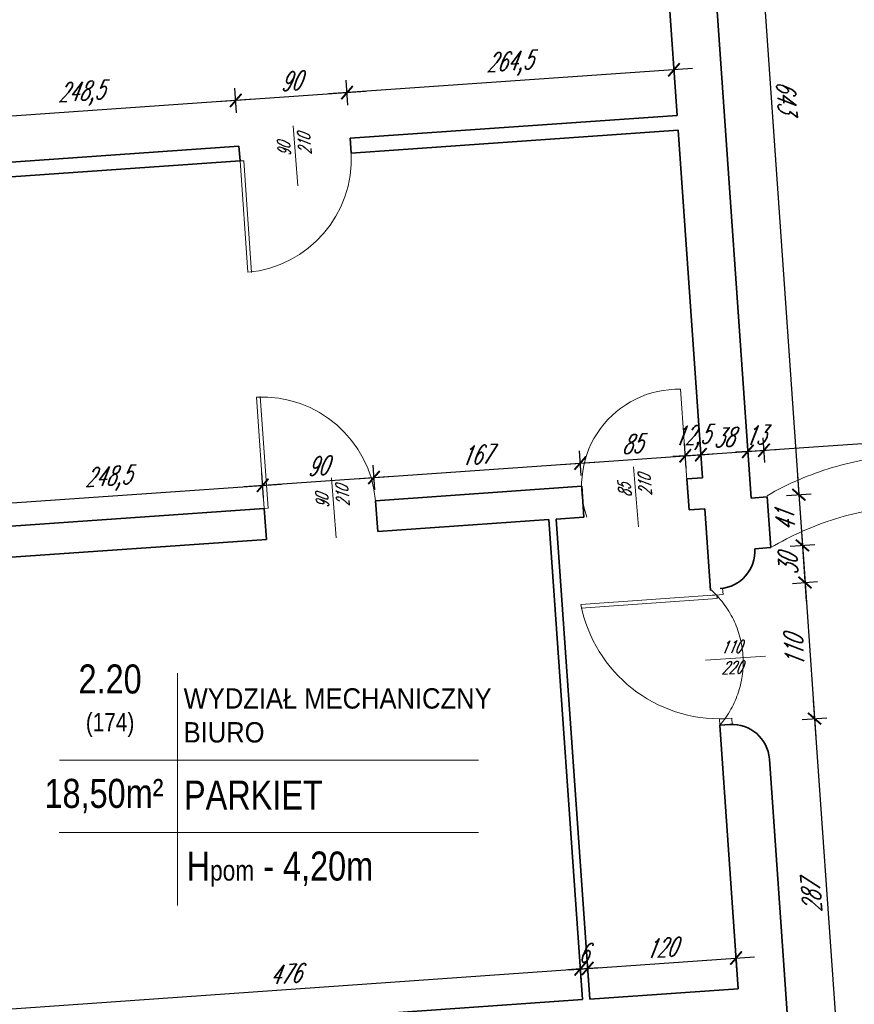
# Model space of a CAD drawing. Header units: millimetres. Extents: x 402 to 79005, y -7782 to 89952.
# Tile 97 of 256: x 22048 to 22721, y 23852 to 24646. Entities that reach past the tile are written whole.
import ezdxf

# ---------------------------------------------------------------- set-up
doc = ezdxf.new("R2010")
doc.units = ezdxf.units.MM
doc.header["$LTSCALE"] = 10
doc.linetypes.add('DASHED', pattern=[19.05, 12.7, -6.35])
doc.layers.get('0').update_dxf_attribs({"lineweight": 0})
doc.layers.get('Defpoints').update_dxf_attribs({"color": 253})
for name, color, linetype, lineweight in [('01 parter - ściany', 253, 'Continuous', 35), ('03_drzwi', 253, 'Continuous', 15), ('04-2_nad', 253, 'DASHED', 5), ('05-01_wymiary', 253, 'Continuous', 5), ('05-03_opis', 253, 'Continuous', 5)]:
    doc.layers.add(name, color=color, linetype=linetype, lineweight=lineweight)
doc.styles.add('ariel', font='ARIAL.TTF', dxfattribs={"width": 0.8})
doc.styles.add('ariel_wym', font='simplex.shx', dxfattribs={"width": 0.65, "oblique": 25})
doc.dimstyles.new('ariel 50', dxfattribs={"dimtxt": 15, "dimasz": 10, "dimexe": 10, "dimexo": 0, "dimgap": 5, "dimtad": 1, "dimdec": 1, "dimrnd": 0.5, "dimtxsty": 'ariel_wym', "dimblk": 'ARCHTICK', "dimcen": 2.5, "dimdle": 15, "dimazin": 0, "dimtfac": 1, "dimtdec": 1, "dimtix": 1, "dimtmove": 0, "dimatfit": 3, "dimldrblk": 'DOT', "dimfxl": 0, "dimarcsym": 0})
doc.dimstyles.new('ariel 50 wnętrze', dxfattribs={"dimtxt": 15, "dimasz": 10, "dimexe": 10, "dimexo": 0, "dimgap": 5, "dimtad": 1, "dimdec": 1, "dimrnd": 0.5, "dimtxsty": 'ariel_wym', "dimblk": 'ARCHTICK', "dimcen": 2.5, "dimdle": 15, "dimazin": 0, "dimtfac": 1, "dimtdec": 1, "dimtix": 1, "dimtmove": 0, "dimatfit": 3, "dimldrblk": 'DOT', "dimfxl": 0, "dimarcsym": 0})

# ---------------------------------------------------------------- blocks, each defined once
blk = doc.blocks.new('_ArchTick')
at = {"color": 0, "linetype": 'ByBlock', "const_width": 0.15}
blk.add_lwpolyline([(-0.5, -0.5), (0.5, 0.5)], dxfattribs=at)
blk = doc.blocks.new('*D1920')
at = {"layer": '05-01_wymiary', "color": 0, "lineweight": -2}
for p, q in [((21840.36, 21107.27), (21530.5, 25538.51)), ((21571.44, 25526.34), (21521.57, 25522.85)), ((21879.21, 21125.03), (21829.34, 21121.54))]:
    blk.add_line(p, q, dxfattribs=at)
at = {"layer": 'Defpoints', "color": 0}
for p in [(21854.5, 25546.13), (21531.54, 25523.55), (22246.18, 21150.69)]:
    blk.add_point(p, dxfattribs=at)
at = {"layer": '05-01_wymiary', "color": 0, "lineweight": -2, "xscale": 10, "yscale": 10, "zscale": 10}
for p, rotation in [((21531.54, 25523.55), 94.00000000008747), ((21839.31, 21122.24), 274.0000000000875)]:
    blk.add_blockref('_ArchTick', p, dxfattribs=dict(at, rotation=rotation))
at = {"layer": '05-01_wymiary', "color": 0, "insert": (21672.96, 23322.02), "char_height": 15, "attachment_point": 5, "rotation": 94, "style": 'ariel_wym'}
blk.add_mtext('4412', dxfattribs=at)
blk = doc.blocks.new('_Dot')
at = {"color": 0, "linetype": 'ByBlock', "lineweight": -2}
blk.add_line((-0.5, 0), (-1, 0), dxfattribs=at)
at = {"color": 0, "linetype": 'ByBlock', "const_width": 0.5}
blk.add_lwpolyline([(-0.25, 0, 1), (0.25, 0, 1)], format="xyb", close=True, dxfattribs=at)
blk = doc.blocks.new('*D1979')
at = {"layer": '05-01_wymiary', "color": 0, "lineweight": -2}
for p, q in [((22675.57, 24278.32), (22680.52, 24207.49)), ((22666.64, 24262.66), (22686.59, 24264.05)), ((22669.5, 24221.76), (22689.45, 24223.15))]:
    blk.add_line(p, q, dxfattribs=at)
at = {"layer": 'Defpoints', "color": 0}
for p in [(22651.05, 24261.57), (22653.91, 24220.67), (22679.47, 24222.46)]:
    blk.add_point(p, dxfattribs=at)
at = {"layer": '05-01_wymiary', "color": 0, "lineweight": -2, "xscale": 10, "yscale": 10, "zscale": 10}
for p, rotation in [((22676.61, 24263.36), 94.00000000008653), ((22679.47, 24222.46), 274.0000000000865)]:
    blk.add_blockref('_ArchTick', p, dxfattribs=dict(at, rotation=rotation))
at = {"layer": '05-01_wymiary', "color": 0, "insert": (22665.57, 24242.03), "char_height": 15, "attachment_point": 5, "rotation": 94, "style": 'ariel_wym'}
blk.add_mtext('41', dxfattribs=at)
blk = doc.blocks.new('*D1980')
at = {"layer": '05-01_wymiary', "color": 0, "lineweight": -2}
for p, q in [((22678.43, 24237.42), (22682.61, 24177.56)), ((22669.5, 24221.76), (22689.45, 24223.15)), ((22671.59, 24191.83), (22691.54, 24193.23))]:
    blk.add_line(p, q, dxfattribs=at)
at = {"layer": 'Defpoints', "color": 0}
for p in [(22653.91, 24220.67), (22681.56, 24192.53), (22605.13, 24187.18)]:
    blk.add_point(p, dxfattribs=at)
at = {"layer": '05-01_wymiary', "color": 0, "lineweight": -2, "xscale": 10, "yscale": 10, "zscale": 10}
for p, rotation in [((22679.47, 24222.46), 94.00000000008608), ((22681.56, 24192.53), 274.0000000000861)]:
    blk.add_blockref('_ArchTick', p, dxfattribs=dict(at, rotation=rotation))
at = {"layer": '05-01_wymiary', "color": 0, "insert": (22668.05, 24206.62), "char_height": 15, "attachment_point": 5, "rotation": 94, "style": 'ariel_wym'}
blk.add_mtext('30', dxfattribs=at)
blk = doc.blocks.new('*D1981')
at = {"layer": '05-01_wymiary', "color": 0, "lineweight": -2}
for p, q in [((22680.52, 24207.49), (22690.28, 24067.83)), ((22671.59, 24191.83), (22691.54, 24193.23)), ((22679.26, 24082.1), (22699.21, 24083.49))]:
    blk.add_line(p, q, dxfattribs=at)
at = {"layer": 'Defpoints', "color": 0}
for p in [(22605.13, 24187.18), (22612.8, 24077.45), (22689.24, 24082.8)]:
    blk.add_point(p, dxfattribs=at)
at = {"layer": '05-01_wymiary', "color": 0, "lineweight": -2, "xscale": 10, "yscale": 10, "zscale": 10}
for p, rotation in [((22681.56, 24192.53), 94.00000000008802), ((22689.24, 24082.8), 274.000000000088)]:
    blk.add_blockref('_ArchTick', p, dxfattribs=dict(at, rotation=rotation))
at = {"layer": '05-01_wymiary', "color": 0, "insert": (22672.93, 24136.79), "char_height": 15, "attachment_point": 5, "rotation": 94, "style": 'ariel_wym'}
blk.add_mtext('110', dxfattribs=at)
blk = doc.blocks.new('*D1982')
at = {"layer": '05-01_wymiary', "color": 0, "lineweight": -2}
for p, q in [((22688.19, 24097.76), (22710.3, 23781.53)), ((22679.26, 24082.1), (22699.21, 24083.49)), ((22699.28, 23795.8), (22719.23, 23797.19))]:
    blk.add_line(p, q, dxfattribs=at)
at = {"layer": 'Defpoints', "color": 0}
for p in [(22612.8, 24077.45), (22632.82, 23791.15), (22709.26, 23796.5)]:
    blk.add_point(p, dxfattribs=at)
at = {"layer": '05-01_wymiary', "color": 0, "lineweight": -2, "xscale": 10, "yscale": 10, "zscale": 10}
for p, rotation in [((22689.24, 24082.8), 94.00000000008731), ((22709.26, 23796.5), 274.0000000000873)]:
    blk.add_blockref('_ArchTick', p, dxfattribs=dict(at, rotation=rotation))
at = {"layer": '05-01_wymiary', "color": 0, "insert": (22686.78, 23938.77), "char_height": 15, "attachment_point": 5, "rotation": 94, "style": 'ariel_wym'}
blk.add_mtext('287', dxfattribs=at)
blk = doc.blocks.new('*D1991')
at = {"layer": '05-01_wymiary', "color": 0, "lineweight": -2}
for p, q in [((22576.53, 24596.1), (22575.14, 24616.05)), ((22590.8, 24607.12), (22297.05, 24586.58)), ((22312.71, 24577.65), (22311.31, 24597.6))]:
    blk.add_line(p, q, dxfattribs=at)
at = {"layer": 'Defpoints', "color": 0}
for p in [(22312.01, 24587.62), (22578.41, 24569.25), (22314.59, 24550.8)]:
    blk.add_point(p, dxfattribs=at)
at = {"layer": '05-01_wymiary', "color": 0, "lineweight": -2, "xscale": 10, "yscale": 10, "zscale": 10}
for p, rotation in [((22575.83, 24606.07), 3.999999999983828), ((22312.01, 24587.62), 183.9999999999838)]:
    blk.add_blockref('_ArchTick', p, dxfattribs=dict(at, rotation=rotation))
at = {"layer": '05-01_wymiary', "color": 0, "insert": (22442.95, 24610.74), "char_height": 15, "attachment_point": 5, "rotation": 4, "style": 'ariel_wym'}
blk.add_mtext('264,5', dxfattribs=at)
blk = doc.blocks.new('*D1992')
at = {"layer": '05-01_wymiary', "color": 0, "lineweight": -2}
for p, q in [((22312.71, 24577.65), (22311.31, 24597.6)), ((22326.98, 24588.67), (22207.27, 24580.3)), ((22222.93, 24571.37), (22221.53, 24591.32))]:
    blk.add_line(p, q, dxfattribs=at)
at = {"layer": 'Defpoints', "color": 0}
for p in [(22222.23, 24581.35), (22314.59, 24550.8), (22224.81, 24544.52)]:
    blk.add_point(p, dxfattribs=at)
at = {"layer": '05-01_wymiary', "color": 0, "lineweight": -2, "xscale": 10, "yscale": 10, "zscale": 10}
for p, rotation in [((22312.01, 24587.62), 3.999999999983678), ((22222.23, 24581.35), 183.9999999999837)]:
    blk.add_blockref('_ArchTick', p, dxfattribs=dict(at, rotation=rotation))
at = {"layer": '05-01_wymiary', "color": 0, "insert": (22266.25, 24596.96), "char_height": 15, "attachment_point": 5, "rotation": 4, "style": 'ariel_wym'}
blk.add_mtext('90', dxfattribs=at)
blk = doc.blocks.new('*D1993')
at = {"layer": '05-01_wymiary', "color": 0, "lineweight": -2}
for p, q in [((22222.93, 24571.37), (22221.53, 24591.32)), ((22237.19, 24582.39), (21959.34, 24562.96)), ((21975, 24554.03), (21973.6, 24573.99))]:
    blk.add_line(p, q, dxfattribs=at)
at = {"layer": 'Defpoints', "color": 0}
for p in [(21974.3, 24564.01), (22224.81, 24544.52), (21976.88, 24527.19)]:
    blk.add_point(p, dxfattribs=at)
at = {"layer": '05-01_wymiary', "color": 0, "lineweight": -2, "xscale": 10, "yscale": 10, "zscale": 10}
for p, rotation in [((22222.23, 24581.35), 3.999999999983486), ((21974.3, 24564.01), 183.9999999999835)]:
    blk.add_blockref('_ArchTick', p, dxfattribs=dict(at, rotation=rotation))
at = {"layer": '05-01_wymiary', "color": 0, "insert": (22097.3, 24586.57), "char_height": 15, "attachment_point": 5, "rotation": 4, "style": 'ariel_wym'}
blk.add_mtext('248,5', dxfattribs=at)
blk = doc.blocks.new('*D1998')
at = {"layer": '05-01_wymiary', "color": 0, "lineweight": -2}
for p, q in [((22244.64, 24260.94), (22243.24, 24280.89)), ((21981.05, 24252.53), (22258.9, 24271.96)), ((21996.71, 24243.6), (21995.31, 24263.55))]:
    blk.add_line(p, q, dxfattribs=at)
at = {"layer": 'Defpoints', "color": 0}
for p in [(22243.94, 24270.92), (22245.24, 24252.24), (21997.32, 24234.9)]:
    blk.add_point(p, dxfattribs=at)
at = {"layer": '05-01_wymiary', "color": 0, "lineweight": -2, "xscale": 10, "yscale": 10, "zscale": 10}
for p, rotation in [((22243.94, 24270.92), 3.999999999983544), ((21996.01, 24253.58), 183.9999999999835)]:
    blk.add_blockref('_ArchTick', p, dxfattribs=dict(at, rotation=rotation))
at = {"layer": '05-01_wymiary', "color": 0, "insert": (22119, 24276.14), "char_height": 15, "attachment_point": 5, "rotation": 4, "style": 'ariel_wym'}
blk.add_mtext('248,5', dxfattribs=at)
blk = doc.blocks.new('*D1999')
at = {"layer": '05-01_wymiary', "color": 0, "lineweight": -2}
for p, q in [((22334.42, 24267.22), (22333.02, 24287.17)), ((22228.98, 24269.87), (22348.68, 24278.24)), ((22244.64, 24260.94), (22243.24, 24280.89))]:
    blk.add_line(p, q, dxfattribs=at)
at = {"layer": 'Defpoints', "color": 0}
for p in [(22333.72, 24277.19), (22245.24, 24252.24), (22335.03, 24258.52)]:
    blk.add_point(p, dxfattribs=at)
at = {"layer": '05-01_wymiary', "color": 0, "lineweight": -2, "xscale": 10, "yscale": 10, "zscale": 10}
for p, rotation in [((22243.94, 24270.92), 183.9999999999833), ((22333.72, 24277.19), 3.999999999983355)]:
    blk.add_blockref('_ArchTick', p, dxfattribs=dict(at, rotation=rotation))
at = {"layer": '05-01_wymiary', "color": 0, "insert": (22287.96, 24286.52), "char_height": 15, "attachment_point": 5, "rotation": 4, "style": 'ariel_wym'}
blk.add_mtext('90', dxfattribs=at)
blk = doc.blocks.new('*D2000')
at = {"layer": '05-01_wymiary', "color": 0, "lineweight": -2}
for p, q in [((22500.86, 24278.86), (22499.46, 24298.81)), ((22318.76, 24276.15), (22515.12, 24289.88)), ((22334.42, 24267.22), (22333.02, 24287.17))]:
    blk.add_line(p, q, dxfattribs=at)
at = {"layer": 'Defpoints', "color": 0}
for p in [(22500.16, 24288.83), (22501.46, 24270.15), (22335.03, 24258.52)]:
    blk.add_point(p, dxfattribs=at)
at = {"layer": '05-01_wymiary', "color": 0, "lineweight": -2, "xscale": 10, "yscale": 10, "zscale": 10}
for p, rotation in [((22500.16, 24288.83), 3.999999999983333), ((22333.72, 24277.19), 183.9999999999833)]:
    blk.add_blockref('_ArchTick', p, dxfattribs=dict(at, rotation=rotation))
at = {"layer": '05-01_wymiary', "color": 0, "insert": (22416.07, 24295.48), "char_height": 15, "attachment_point": 5, "rotation": 4, "style": 'ariel_wym'}
blk.add_mtext('167', dxfattribs=at)
blk = doc.blocks.new('*D2001')
at = {"layer": '05-01_wymiary', "color": 0, "lineweight": -2}
for p, q in [((22585.65, 24284.79), (22584.25, 24304.74)), ((22485.19, 24287.79), (22599.91, 24295.81)), ((22500.86, 24278.86), (22499.46, 24298.81))]:
    blk.add_line(p, q, dxfattribs=at)
at = {"layer": 'Defpoints', "color": 0}
for p in [(22584.95, 24294.76), (22586.26, 24276.08), (22501.46, 24270.15)]:
    blk.add_point(p, dxfattribs=at)
at = {"layer": '05-01_wymiary', "color": 0, "lineweight": -2, "xscale": 10, "yscale": 10, "zscale": 10}
for p, rotation in [((22584.95, 24294.76), 3.999999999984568), ((22500.16, 24288.83), 183.9999999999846)]:
    blk.add_blockref('_ArchTick', p, dxfattribs=dict(at, rotation=rotation))
at = {"layer": '05-01_wymiary', "color": 0, "insert": (22541.68, 24304.27), "char_height": 15, "attachment_point": 5, "rotation": 4, "style": 'ariel_wym'}
blk.add_mtext('85', dxfattribs=at)
blk = doc.blocks.new('*D2002')
at = {"layer": '05-01_wymiary', "color": 0, "lineweight": -2}
for p, q in [((22585.65, 24284.79), (22584.25, 24304.74)), ((22598.24, 24285.67), (22596.84, 24305.62)), ((22584.95, 24294.76), (22574.98, 24294.06)), ((22584.95, 24294.76), (22597.54, 24295.64)), ((22597.54, 24295.64), (22607.52, 24296.34))]:
    blk.add_line(p, q, dxfattribs=at)
at = {"layer": 'Defpoints', "color": 0}
for p in [(22597.54, 24295.64), (22586.26, 24276.08), (22598.85, 24276.96)]:
    blk.add_point(p, dxfattribs=at)
at = {"layer": '05-01_wymiary', "color": 0, "lineweight": -2, "xscale": 10, "yscale": 10, "zscale": 10}
for p, rotation in [((22584.95, 24294.76), 3.999999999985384), ((22597.54, 24295.64), 183.9999999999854)]:
    blk.add_blockref('_ArchTick', p, dxfattribs=dict(at, rotation=rotation))
at = {"layer": '05-01_wymiary', "color": 0, "insert": (22590.27, 24309.1), "char_height": 15, "attachment_point": 5, "rotation": 4, "style": 'ariel_wym'}
blk.add_mtext('12,5', dxfattribs=at)
blk = doc.blocks.new('*D2003')
at = {"layer": '05-01_wymiary', "color": 0, "lineweight": -2}
for p, q in [((22636.15, 24288.32), (22634.75, 24308.27)), ((22582.58, 24294.6), (22650.41, 24299.34)), ((22598.24, 24285.67), (22596.84, 24305.62))]:
    blk.add_line(p, q, dxfattribs=at)
at = {"layer": 'Defpoints', "color": 0}
for p in [(22635.45, 24298.29), (22598.85, 24276.96), (22638.08, 24260.66)]:
    blk.add_point(p, dxfattribs=at)
at = {"layer": '05-01_wymiary', "color": 0, "lineweight": -2, "xscale": 10, "yscale": 10, "zscale": 10}
for p, rotation in [((22597.54, 24295.64), 183.9999999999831), ((22635.45, 24298.29), 3.999999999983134)]:
    blk.add_blockref('_ArchTick', p, dxfattribs=dict(at, rotation=rotation))
at = {"layer": '05-01_wymiary', "color": 0, "insert": (22615.62, 24309.44), "char_height": 15, "attachment_point": 5, "rotation": 4, "style": 'ariel_wym'}
blk.add_mtext('38', dxfattribs=at)
blk = doc.blocks.new('*D2004')
at = {"layer": '05-01_wymiary', "color": 0, "lineweight": -2}
for p, q in [((22636.15, 24288.32), (22634.75, 24308.27)), ((22649.11, 24289.22), (22647.72, 24309.17)), ((22648.42, 24299.2), (22658.39, 24299.9)), ((22635.45, 24298.29), (22625.47, 24297.59)), ((22635.45, 24298.29), (22648.42, 24299.2))]:
    blk.add_line(p, q, dxfattribs=at)
at = {"layer": 'Defpoints', "color": 0}
for p in [(22648.42, 24299.2), (22638.08, 24260.66), (22651.05, 24261.57)]:
    blk.add_point(p, dxfattribs=at)
at = {"layer": '05-01_wymiary', "color": 0, "lineweight": -2, "xscale": 10, "yscale": 10, "zscale": 10}
for p, rotation in [((22635.45, 24298.29), 3.99999999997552), ((22648.42, 24299.2), 183.9999999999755)]:
    blk.add_blockref('_ArchTick', p, dxfattribs=dict(at, rotation=rotation))
at = {"layer": '05-01_wymiary', "color": 0, "insert": (22641.06, 24311.22), "char_height": 15, "attachment_point": 5, "rotation": 4, "style": 'ariel_wym'}
blk.add_mtext('13', dxfattribs=at)
blk = doc.blocks.new('*D2005')
at = {"layer": '05-01_wymiary', "color": 0, "lineweight": -2}
for p, q in [((22868.58, 24304.57), (22867.18, 24324.52)), ((22633.45, 24298.15), (22882.84, 24315.59)), ((22649.11, 24289.22), (22647.72, 24309.17))]:
    blk.add_line(p, q, dxfattribs=at)
at = {"layer": 'Defpoints', "color": 0}
for p in [(22867.88, 24314.55), (22870.53, 24276.67), (22651.05, 24261.57)]:
    blk.add_point(p, dxfattribs=at)
at = {"layer": '05-01_wymiary', "color": 0, "lineweight": -2, "xscale": 10, "yscale": 10, "zscale": 10}
for p, rotation in [((22867.88, 24314.55), 3.999999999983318), ((22648.42, 24299.2), 183.9999999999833)]:
    blk.add_blockref('_ArchTick', p, dxfattribs=dict(at, rotation=rotation))
at = {"layer": '05-01_wymiary', "color": 0, "insert": (22757.28, 24319.34), "char_height": 15, "attachment_point": 5, "rotation": 4, "style": 'ariel_wym'}
blk.add_mtext('220', dxfattribs=at)
blk = doc.blocks.new('*D2009')
at = {"layer": '05-01_wymiary', "color": 0, "lineweight": -2}
for p, q in [((22500.93, 23870.92), (22499.54, 23890.87)), ((22010.6, 23846.66), (22515.2, 23881.94)), ((22026.26, 23837.73), (22024.87, 23857.68))]:
    blk.add_line(p, q, dxfattribs=at)
at = {"layer": 'Defpoints', "color": 0}
for p in [(22500.24, 23880.89), (22501.96, 23856.18), (22027.29, 23822.99)]:
    blk.add_point(p, dxfattribs=at)
at = {"layer": '05-01_wymiary', "color": 0, "lineweight": -2, "xscale": 10, "yscale": 10, "zscale": 10}
for p, rotation in [((22500.24, 23880.89), 3.999999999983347), ((22025.57, 23847.7), 183.9999999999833)]:
    blk.add_blockref('_ArchTick', p, dxfattribs=dict(at, rotation=rotation))
at = {"layer": '05-01_wymiary', "color": 0, "insert": (22262.03, 23876.77), "char_height": 15, "attachment_point": 5, "rotation": 4, "style": 'ariel_wym'}
blk.add_mtext('476', dxfattribs=at)
blk = doc.blocks.new('*D2010')
at = {"layer": '05-01_wymiary', "color": 0, "lineweight": -2}
for p, q in [((22500.93, 23870.92), (22499.54, 23890.87)), ((22506.92, 23871.34), (22505.52, 23891.29)), ((22500.24, 23880.89), (22490.26, 23880.2)), ((22500.24, 23880.89), (22506.22, 23881.31)), ((22506.22, 23881.31), (22516.2, 23882.01))]:
    blk.add_line(p, q, dxfattribs=at)
at = {"layer": 'Defpoints', "color": 0}
for p in [(22506.22, 23881.31), (22501.96, 23856.18), (22507.95, 23856.6)]:
    blk.add_point(p, dxfattribs=at)
at = {"layer": '05-01_wymiary', "color": 0, "lineweight": -2, "xscale": 10, "yscale": 10, "zscale": 10}
for p, rotation in [((22500.24, 23880.89), 3.999999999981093), ((22506.22, 23881.31), 183.9999999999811)]:
    blk.add_blockref('_ArchTick', p, dxfattribs=dict(at, rotation=rotation))
at = {"layer": '05-01_wymiary', "color": 0, "insert": (22502.36, 23893.57), "char_height": 15, "attachment_point": 5, "rotation": 4, "style": 'ariel_wym'}
blk.add_mtext('6', dxfattribs=at)
blk = doc.blocks.new('*D2011')
at = {"layer": '05-01_wymiary', "color": 0, "lineweight": -2}
for p, q in [((22626.63, 23879.71), (22625.23, 23899.66)), ((22491.26, 23880.27), (22640.89, 23890.73)), ((22506.92, 23871.34), (22505.52, 23891.29))]:
    blk.add_line(p, q, dxfattribs=at)
at = {"layer": 'Defpoints', "color": 0}
for p in [(22625.93, 23889.68), (22627.66, 23864.97), (22507.95, 23856.6)]:
    blk.add_point(p, dxfattribs=at)
at = {"layer": '05-01_wymiary', "color": 0, "lineweight": -2, "xscale": 10, "yscale": 10, "zscale": 10}
for p, rotation in [((22625.93, 23889.68), 3.999999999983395), ((22506.22, 23881.31), 183.9999999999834)]:
    blk.add_blockref('_ArchTick', p, dxfattribs=dict(at, rotation=rotation))
at = {"layer": '05-01_wymiary', "color": 0, "insert": (22565.2, 23897.97), "char_height": 15, "attachment_point": 5, "rotation": 4, "style": 'ariel_wym'}
blk.add_mtext('120', dxfattribs=at)
blk = doc.blocks.new('*D2046')
at = {"layer": '05-01_wymiary', "color": 0, "lineweight": -2}
for p, q in [((22630.71, 24919.75), (22677.66, 24248.39)), ((22621.78, 24904.09), (22641.73, 24905.49)), ((22666.64, 24262.66), (22686.59, 24264.05))]:
    blk.add_line(p, q, dxfattribs=at)
at = {"layer": 'Defpoints', "color": 0}
for p in [(22593.4, 24902.11), (22638.26, 24260.67), (22676.61, 24263.36)]:
    blk.add_point(p, dxfattribs=at)
at = {"layer": '05-01_wymiary', "color": 0, "lineweight": -2, "xscale": 10, "yscale": 10, "zscale": 10}
for p, rotation in [((22631.76, 24904.79), 93.99999999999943), ((22676.61, 24263.36), 273.9999999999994)]:
    blk.add_blockref('_ArchTick', p, dxfattribs=dict(at, rotation=rotation))
at = {"layer": '05-01_wymiary', "color": 0, "insert": (22666.65, 24584.94), "char_height": 15, "attachment_point": 5, "rotation": 274, "style": 'ariel_wym'}
blk.add_mtext('643', dxfattribs=at)

msp = doc.modelspace()

# ---------------------------------------------------------------- linework, layer by layer
at = {"layer": '01 parter - ściany'}
for p, q in [((22578.408, 24569.25), (22534.043, 25203.701)), ((22593.404, 24902.107), (22638.08, 24260.661)), ((22314.587, 24550.802), (22578.408, 24569.25)), ((22315.424, 24538.831), (22579.245, 24557.279)), ((22598.847, 24276.964), (22579.245, 24557.279)), ((22314.587, 24550.802), (22315.424, 24538.831)), ((21976.877, 24527.187), (22224.806, 24544.524)), ((22224.806, 24544.524), (22225.643, 24532.553)), ((21977.714, 24515.216), (22225.643, 24532.553)), ((22586.257, 24276.083), (22598.847, 24276.964)), ((22586.257, 24276.083), (22588.001, 24251.144)), ((22335.025, 24258.516), (22501.464, 24270.154)), ((22501.464, 24270.154), (22503.208, 24245.215)), ((22638.08, 24260.661), (22651.048, 24261.568)), ((22651.048, 24261.568), (22653.908, 24220.668)), ((21997.316, 24234.901), (22245.245, 24252.238)), ((22245.245, 24252.238), (22246.989, 24227.298)), ((22335.025, 24258.516), (22336.769, 24233.577)), ((22588.001, 24251.144), (22600.591, 24252.025)), ((22605.195, 24186.186), (22600.591, 24252.025)), ((22480.883, 24243.654), (22503.208, 24245.215)), ((22336.769, 24233.577), (22474.898, 24243.235)), ((22474.898, 24243.235), (22501.963, 23856.181)), ((22480.883, 24243.654), (22507.949, 23856.599)), ((21999.06, 24209.962), (22246.989, 24227.298)), ((22653.908, 24220.668), (22640.94, 24219.761)), ((22620.779, 24078.009), (22612.798, 24077.451)), ((22627.656, 23864.97), (22612.798, 24077.451)), ((22668.633, 23823.728), (22652.798, 24050.175)), ((22507.949, 23856.599), (22627.656, 23864.97)), ((22026.125, 23822.907), (22501.963, 23856.181))]:
    msp.add_line(p, q, dxfattribs=at)
for centre, start, end in [((22611.013, 24217.668), 274, 4), ((22622.872, 24048.082), 4, 94)]:
    msp.add_arc(centre, 30, start, end, dxfattribs=at)
at = {"layer": '03_drzwi'}
for p, q in [((22272.379, 24512.412), (22268.548, 24560.737)), ((22228.636, 24532.762), (22225.643, 24532.553)), ((22225.643, 24532.553), (22231.921, 24442.772)), ((22228.636, 24532.762), (22234.937, 24442.653)), ((22587.129, 24263.614), (22581.2, 24348.407)), ((22245.245, 24252.238), (22238.967, 24342.018)), ((22248.237, 24252.447), (22241.936, 24342.556)), ((22547.116, 24237.432), (22543.284, 24285.758)), ((22303.191, 24228.666), (22299.359, 24276.991)), ((22248.237, 24252.447), (22245.245, 24252.238)), ((22610.462, 24182.544), (22500.73, 24174.871)), ((22615.45, 24182.893), (22605.474, 24182.195)), ((22610.671, 24179.551), (22610.462, 24182.544)), ((22615.45, 24182.893), (22615.101, 24187.881)), ((22610.671, 24179.551), (22500.939, 24171.878)), ((22601.386, 24129.886), (22649.745, 24133.267)), ((22622.425, 24083.136), (22612.45, 24082.439)), ((22612.45, 24082.439), (22612.798, 24077.451)), ((22622.425, 24083.136), (22622.774, 24078.149))]:
    msp.add_line(p, q, dxfattribs=at)
for centre, radius, start, end in [((22223.637, 24534.297), 91.899, 275.171917, 2.828083), ((22579.219, 24270.491), 77.942, 88.543374, 198.801364), ((22243.501, 24250.231), 91.899, 5.171917, 92.828083), ((22612.576, 24196.626), 113.942, 191.007134, 272.445488)]:
    msp.add_arc(centre, radius, start, end, dxfattribs=at)
at = {"layer": '04-2_nad', "ltscale": 2}
for centre, radius, start, end in [((22775.049, 24047.084), 248.648, 67.418463, 119.93259), ((22778.905, 24010.043), 244.922, 67.312629, 120.687371), ((22553.227, 24128.42), 78.4, 319.44987, 48.55013)]:
    msp.add_arc(centre, radius, start, end, dxfattribs=at)
at = {"layer": '05-03_opis'}
for p, q in [((22175.264, 24119.521), (22175.264, 23931.934)), ((22080.005, 24049.199), (22418.072, 24049.199)), ((22079.762, 23990.842), (22418.083, 23990.842))]:
    msp.add_line(p, q, dxfattribs=at)

# ---------------------------------------------------------------- texts
at = {"layer": '03_drzwi', "char_height": 10, "width": 46.17517, "attachment_point": 1, "style": 'ariel_wym'}
for s, insert, rotation in [('90\\P210', (22256.715, 24535.692), 94.533068), ('85\\P210', (22531.451, 24260.713), 94.533068), ('90\\P210', (22287.526, 24251.946), 94.533068), ('110\\P220', (22613.188, 24145.291), 2.255464)]:
    msp.add_mtext(s, dxfattribs=dict(at, insert=insert, rotation=rotation))
at = {"layer": '05-03_opis', "style": 'ariel'}
for s, insert, char_height, width, attachment_point in [('{\\fArial|b0|i0|c238|p34;2.20\\P\\H0.6404x;(174)}', (22120.807, 24097.179), 23.4234, 108.9126, 5), ('\\W0.9;{\\fArial|b0|i0|c238|p34;WYDZIAŁ MECHANICZNY\\PBIURO}', (22180.153, 24085.281), 16.39638, 249.6463, 4), ('{\\fArial|b0|i0|c238|p34;18,50m²}', (22115.869, 24020.296), 23.4234, 108.9126, 5), ('{\\fArial|b0|i0|c238|p34;PARKIET}', (22180.454, 24021.129), 23.4234, 322.789, 4), ('{\\fArial|b0|i0|c238|p34; H\\H0.7x;pom\\H1.429x; - 4,20m}', (22175.264, 23961.388), 23.4234, 322.789, 4)]:
    msp.add_mtext(s, dxfattribs=dict(at, insert=insert, char_height=char_height, width=width, attachment_point=attachment_point))

# ---------------------------------------------------------------- dimensions: what is measured, and where the dimension line sits
at = {"layer": '05-01_wymiary'}
for base, p1, p2, angle, dimstyle, picture, middle in [((21531.542, 25523.549), (22246.181, 21150.689), (21854.501, 25546.133), 94, 'ariel 50', '*D1920', (21672.958, 23322.021)), ((22312.012, 24587.625), (22578.408, 24569.25), (22314.587, 24550.802), 4, 'ariel 50 wnętrze', '*D1991', (22442.951, 24610.743)), ((22243.939, 24270.915), (21997.316, 24234.901), (22245.245, 24252.238), 4, 'ariel 50 wnętrze', '*D1998', (22119.003, 24276.141)), ((22500.235, 23880.894), (22027.295, 23822.989), (22501.963, 23856.181), 4, 'ariel 50 wnętrze', '*D2009', (22262.029, 23876.768))]:
    dim = msp.add_linear_dim(base=base, p1=p1, p2=p2, angle=angle, dimstyle=dimstyle, dxfattribs=at)
    dim.commit()
    dim.dimension.update_dxf_attribs({"geometry": picture, "text_midpoint": middle})
dim = msp.add_aligned_dim(p1=(22593.404, 24902.107), p2=(22638.257, 24260.673), distance=38.448, dimstyle='ariel 50 wnętrze', override={"dimtmove": 1}, dxfattribs=at)
dim.commit()
dim.dimension.update_dxf_attribs({"geometry": '*D2046', "text_midpoint": (22666.654, 24584.944)})
for base, p1, p2, angle, picture, middle in [((22222.231, 24581.347), (22314.587, 24550.802), (22224.806, 24544.524), 4, '*D1992', (22266.25, 24596.955)), ((21974.302, 24564.01), (22224.806, 24544.524), (21976.877, 24527.187), 4, '*D1993', (22097.295, 24586.573)), ((22867.881, 24314.545), (22651.048, 24261.568), (22870.529, 24276.669), 4, '*D2005', (22757.277, 24319.342)), ((22597.541, 24295.641), (22586.257, 24276.083), (22598.847, 24276.964), 4, '*D2002', (22590.274, 24309.096)), ((22635.448, 24298.292), (22598.847, 24276.964), (22638.08, 24260.661), 4, '*D2003', (22615.623, 24309.436)), ((22648.417, 24299.199), (22638.08, 24260.661), (22651.048, 24261.568), 4, '*D2004', (22641.061, 24311.215)), ((22584.951, 24294.761), (22501.464, 24270.154), (22586.257, 24276.083), 4, '*D2001', (22541.683, 24304.266)), ((22500.158, 24288.832), (22335.025, 24258.516), (22501.464, 24270.154), 4, '*D2000', (22416.067, 24295.482)), ((22333.719, 24277.193), (22245.245, 24252.238), (22335.025, 24258.516), 4, '*D1999', (22287.957, 24286.524)), ((22679.471, 24222.455), (22651.048, 24261.568), (22653.908, 24220.668), 94, '*D1979', (22665.572, 24242.033)), ((22681.564, 24192.528), (22653.908, 24220.668), (22605.125, 24187.183), 94, '*D1980', (22668.048, 24206.62)), ((22689.237, 24082.796), (22605.125, 24187.183), (22612.798, 24077.451), 94, '*D1981', (22672.931, 24136.79)), ((22709.257, 23796.495), (22612.798, 24077.451), (22632.818, 23791.15), 94, '*D1982', (22686.778, 23938.774)), ((22506.221, 23881.313), (22501.963, 23856.181), (22507.949, 23856.599), 4, '*D2010', (22502.356, 23893.573)), ((22625.928, 23889.684), (22507.949, 23856.599), (22627.656, 23864.97), 4, '*D2011', (22565.202, 23897.968))]:
    dim = msp.add_linear_dim(base=base, p1=p1, p2=p2, angle=angle, dimstyle='ariel 50 wnętrze', override={"dimtmove": 1}, dxfattribs=at)
    dim.commit()
    dim.dimension.update_dxf_attribs({"geometry": picture, "text_midpoint": middle})

doc.saveas('drawing.dxf')
